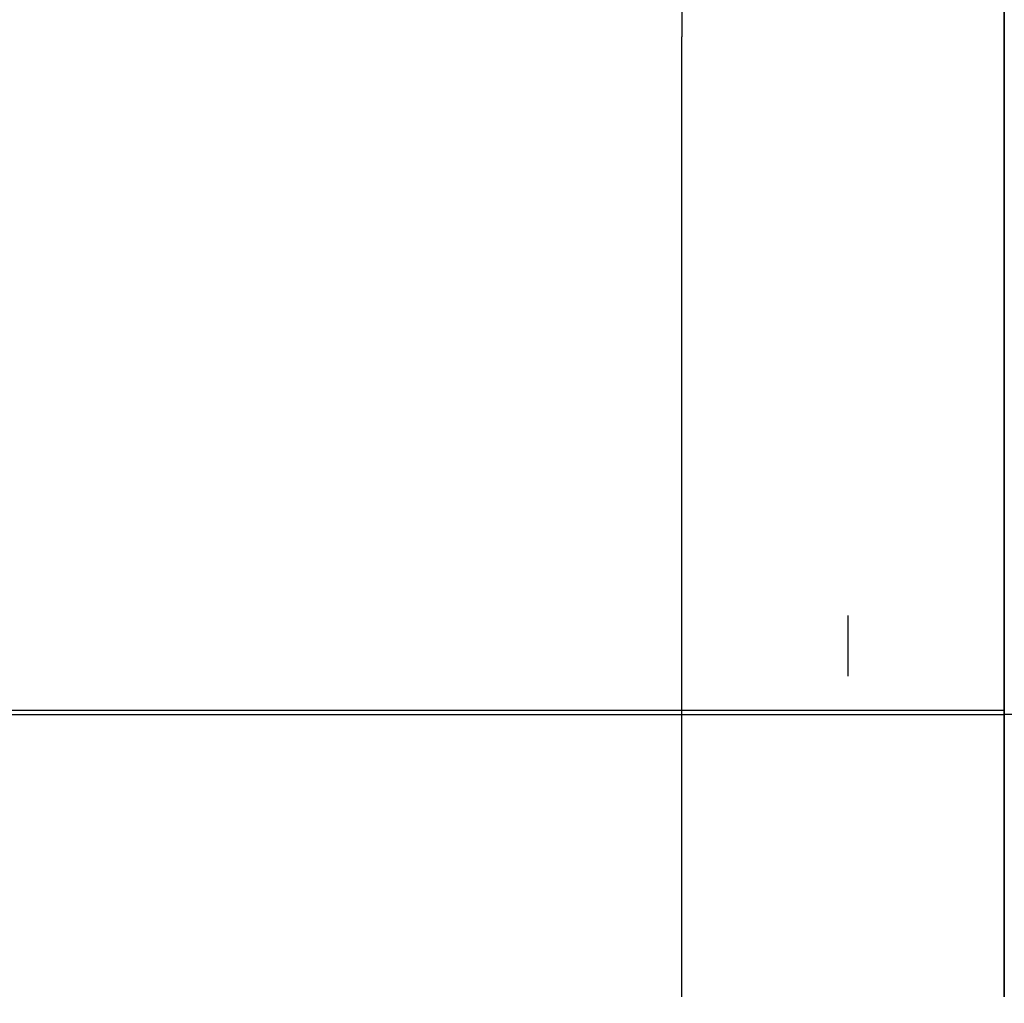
# Model space of a CAD drawing. Header units: millimetres. Extents: x -1030 to 192, y -442 to 180.
# Tile 74 of 256: x -725 to -419, y -431 to -126. Entities that reach past the tile are written whole.
import ezdxf

# ---------------------------------------------------------------- set-up
doc = ezdxf.new("R2010")
doc.units = ezdxf.units.MM
doc.header["$MEASUREMENT"] = 0
doc.layers.add('OVIDIO 120x60x72h', color=7, linetype='Continuous')

msp = doc.modelspace()

# ---------------------------------------------------------------- linework, layer by layer
at = {"layer": 'OVIDIO 120x60x72h'}
for points in [[(-519.11, 166.88), (-519.11, -131)], [(-519.11, 166.88), (-519.11, -131)], [(-419.11, -131), (-419.11, 166.88)], [(-419.11, 166.88), (-419.11, -131)], [(-519.11, -428.89), (-519.11, -131)], [(-519.11, -428.89), (-519.11, -131)], [(-419.11, -428.89), (-419.11, -131)], [(-419.11, -131), (-419.11, -428.89)], [(-467.58, -329.43), (-467.58, -310.55)], [(-467.58, -329.43), (-467.58, -310.55)], [(-419.11, -329.43), (-419.11, -310.55)], [(-419.11, -310.55), (-419.11, -329.43)], [(-419.11, -310.55), (-419.11, -329.43)], [(-419.11, -329.43), (-419.11, -310.55)], [(-419.11, -329.43), (-419.11, -310.55)], [(-419.11, -310.55), (-419.11, -329.43)], [(-928.01, -339.9), (-419.11, -339.9)], [(-928.01, -341.25), (-419.11, -341.25)], [(89.79, -341.25), (-419.11, -341.25)]]:
    msp.add_lwpolyline(points, dxfattribs=at)
at = {"layer": 'OVIDIO 120x60x72h', "extrusion": (1, 0, 0)}
for points in [[(48.54, 755.58), (-131, 755.58)], [(-131, 755.58), (48.54, 755.58)], [(-131, 755.58), (-310.55, 755.58)], [(-310.55, 755.58), (-131, 755.58)], [(-310.55, 755.58), (-310.55, 754.08)], [(-310.55, 755.58), (-310.55, 754.08)], [(-310.55, 754.08), (-310.55, 755.58)], [(-331.71, 754.17), (-331.67, 754.24), (-331.63, 754.32), (-331.58, 754.39), (-331.54, 754.46), (-331.49, 754.53), (-331.43, 754.6), (-331.38, 754.67), (-331.32, 754.74), (-331.26, 754.8), (-331.23, 754.84), (-331.2, 754.87), (-331.16, 754.9), (-331.13, 754.93), (-331.1, 754.96), (-331.06, 754.99), (-331.03, 755.01), (-330.99, 755.04), (-330.96, 755.07), (-330.92, 755.1), (-330.88, 755.12), (-330.85, 755.15), (-330.81, 755.17), (-330.77, 755.2), (-330.73, 755.22), (-330.69, 755.24), (-330.65, 755.27), (-330.61, 755.29), (-330.57, 755.31), (-330.53, 755.33), (-330.49, 755.35), (-330.45, 755.37), (-330.41, 755.38), (-330.37, 755.4), (-330.32, 755.42), (-330.28, 755.43), (-330.24, 755.45), (-330.2, 755.46), (-330.11, 755.48), (-330.03, 755.51), (-329.94, 755.53), (-329.85, 755.54), (-329.77, 755.56), (-329.68, 755.57), (-329.6, 755.57), (-329.51, 755.58), (-329.43, 755.58)], [(-330.37, 753.5), (-330.35, 753.53), (-330.33, 753.56), (-330.32, 753.59), (-330.3, 753.62), (-330.28, 753.65), (-330.25, 753.68), (-330.23, 753.7), (-330.21, 753.73), (-330.18, 753.76), (-330.17, 753.77), (-330.16, 753.79), (-330.14, 753.8), (-330.13, 753.81), (-330.12, 753.82), (-330.1, 753.83), (-330.09, 753.85), (-330.07, 753.86), (-330.06, 753.87), (-330.04, 753.88), (-330.03, 753.89), (-330.01, 753.9), (-330, 753.91), (-329.98, 753.92), (-329.96, 753.93), (-329.95, 753.94), (-329.93, 753.95), (-329.92, 753.96), (-329.9, 753.97), (-329.88, 753.98), (-329.87, 753.98), (-329.85, 753.99), (-329.83, 754), (-329.81, 754), (-329.8, 754.01), (-329.78, 754.02), (-329.76, 754.02), (-329.75, 754.03), (-329.71, 754.04), (-329.67, 754.05), (-329.64, 754.06), (-329.6, 754.06), (-329.57, 754.07), (-329.53, 754.07), (-329.5, 754.08), (-329.46, 754.08), (-329.43, 754.08)], [(-331.71, 754.17), (-331.67, 754.24), (-331.63, 754.32), (-331.58, 754.39), (-331.54, 754.46), (-331.49, 754.53), (-331.43, 754.6), (-331.38, 754.67), (-331.32, 754.74), (-331.26, 754.8), (-331.23, 754.84), (-331.2, 754.87), (-331.16, 754.9), (-331.13, 754.93), (-331.1, 754.96), (-331.06, 754.99), (-331.03, 755.01), (-330.99, 755.04), (-330.96, 755.07), (-330.92, 755.1), (-330.88, 755.12), (-330.85, 755.15), (-330.81, 755.17), (-330.77, 755.2), (-330.73, 755.22), (-330.69, 755.24), (-330.65, 755.27), (-330.61, 755.29), (-330.57, 755.31), (-330.53, 755.33), (-330.49, 755.35), (-330.45, 755.37), (-330.41, 755.38), (-330.37, 755.4), (-330.32, 755.42), (-330.28, 755.43), (-330.24, 755.45), (-330.2, 755.46), (-330.11, 755.48), (-330.03, 755.51), (-329.94, 755.53), (-329.85, 755.54), (-329.77, 755.56), (-329.68, 755.57), (-329.6, 755.57), (-329.51, 755.58), (-329.43, 755.58)], [(-329.43, 754.08), (-329.46, 754.08), (-329.5, 754.08), (-329.53, 754.07), (-329.57, 754.07), (-329.6, 754.06), (-329.64, 754.06), (-329.67, 754.05), (-329.71, 754.04), (-329.75, 754.03), (-329.76, 754.02), (-329.78, 754.02), (-329.8, 754.01), (-329.81, 754), (-329.83, 754), (-329.85, 753.99), (-329.87, 753.98), (-329.88, 753.98), (-329.9, 753.97), (-329.92, 753.96), (-329.93, 753.95), (-329.95, 753.94), (-329.96, 753.93), (-329.98, 753.92), (-330, 753.91), (-330.01, 753.9), (-330.03, 753.89), (-330.04, 753.88), (-330.06, 753.87), (-330.07, 753.86), (-330.09, 753.85), (-330.1, 753.83), (-330.12, 753.82), (-330.13, 753.81), (-330.14, 753.8), (-330.16, 753.79), (-330.17, 753.77), (-330.18, 753.76), (-330.21, 753.73), (-330.23, 753.7), (-330.25, 753.68), (-330.28, 753.65), (-330.3, 753.62), (-330.32, 753.59), (-330.33, 753.56), (-330.35, 753.53), (-330.37, 753.5)], [(-329.43, 755.58), (-428.89, 755.58)], [(-428.89, 755.58), (-329.43, 755.58)], [(-330.37, 753.5), (-330.35, 753.53), (-330.33, 753.56), (-330.32, 753.59), (-330.3, 753.62), (-330.28, 753.65), (-330.25, 753.68), (-330.23, 753.7), (-330.21, 753.73), (-330.18, 753.76), (-330.17, 753.77), (-330.16, 753.79), (-330.14, 753.8), (-330.13, 753.81), (-330.12, 753.82), (-330.1, 753.83), (-330.09, 753.85), (-330.07, 753.86), (-330.06, 753.87), (-330.04, 753.88), (-330.03, 753.89), (-330.01, 753.9), (-330, 753.91), (-329.98, 753.92), (-329.96, 753.93), (-329.95, 753.94), (-329.93, 753.95), (-329.92, 753.96), (-329.9, 753.97), (-329.88, 753.98), (-329.87, 753.98), (-329.85, 753.99), (-329.83, 754), (-329.81, 754), (-329.8, 754.01), (-329.78, 754.02), (-329.76, 754.02), (-329.75, 754.03), (-329.71, 754.04), (-329.67, 754.05), (-329.64, 754.06), (-329.6, 754.06), (-329.57, 754.07), (-329.53, 754.07), (-329.5, 754.08), (-329.46, 754.08), (-329.43, 754.08)], [(-329.43, 755.58), (-329.51, 755.58), (-329.6, 755.57), (-329.68, 755.57), (-329.77, 755.56), (-329.85, 755.54), (-329.94, 755.53), (-330.03, 755.51), (-330.11, 755.48), (-330.2, 755.46), (-330.24, 755.45), (-330.28, 755.43), (-330.32, 755.42), (-330.37, 755.4), (-330.41, 755.38), (-330.45, 755.37), (-330.49, 755.35), (-330.53, 755.33), (-330.57, 755.31), (-330.61, 755.29), (-330.65, 755.27), (-330.69, 755.24), (-330.73, 755.22), (-330.77, 755.2), (-330.81, 755.17), (-330.85, 755.15), (-330.88, 755.12), (-330.92, 755.1), (-330.96, 755.07), (-330.99, 755.04), (-331.03, 755.01), (-331.06, 754.99), (-331.1, 754.96), (-331.13, 754.93), (-331.16, 754.9), (-331.2, 754.87), (-331.23, 754.84), (-331.26, 754.8), (-331.32, 754.74), (-331.38, 754.67), (-331.43, 754.6), (-331.49, 754.53), (-331.54, 754.46), (-331.58, 754.39), (-331.63, 754.32), (-331.67, 754.24), (-331.71, 754.17)], [(-349.44, 715.35), (-330.37, 753.5)], [(-350.78, 716.03), (-331.71, 754.17)], [(-330.37, 753.5), (-349.44, 715.35)], [(-349.44, 715.35), (-330.37, 753.5)], [(-350.78, 716.03), (-331.71, 754.17)], [(-331.71, 754.17), (-350.78, 716.03)], [(-349.44, 715.35), (-349.46, 715.31), (-349.48, 715.27), (-349.51, 715.23), (-349.53, 715.19), (-349.56, 715.14), (-349.59, 715.1), (-349.62, 715.06), (-349.65, 715.03), (-349.68, 714.99), (-349.71, 714.95), (-349.74, 714.91), (-349.78, 714.87), (-349.81, 714.84), (-349.85, 714.8), (-349.88, 714.77), (-349.92, 714.74), (-349.96, 714.71), (-350, 714.67), (-350.03, 714.64), (-350.08, 714.61), (-350.12, 714.59), (-350.16, 714.56), (-350.2, 714.53), (-350.24, 714.51), (-350.28, 714.49), (-350.33, 714.46), (-350.37, 714.44), (-350.42, 714.42), (-350.46, 714.4), (-350.51, 714.38), (-350.55, 714.37), (-350.6, 714.35), (-350.64, 714.34), (-350.69, 714.32), (-350.73, 714.31), (-350.78, 714.3), (-350.83, 714.29), (-350.88, 714.28), (-350.92, 714.27), (-350.97, 714.27), (-351.02, 714.26), (-351.07, 714.26), (-351.12, 714.25), (-351.17, 714.25), (-351.22, 714.25), (-351.27, 714.25), (-351.32, 714.25), (-351.37, 714.25), (-351.42, 714.26), (-351.47, 714.26), (-351.52, 714.27), (-351.57, 714.28), (-351.61, 714.29), (-351.66, 714.3), (-351.71, 714.31), (-351.76, 714.32), (-351.81, 714.33), (-351.85, 714.35), (-351.9, 714.37), (-351.95, 714.38), (-351.99, 714.4), (-352.04, 714.42), (-352.08, 714.44), (-352.12, 714.46)], [(-350.78, 716.03), (-350.79, 716.01), (-350.79, 716), (-350.8, 715.99), (-350.8, 715.98), (-350.81, 715.97), (-350.82, 715.96), (-350.83, 715.95), (-350.83, 715.94), (-350.84, 715.93), (-350.85, 715.92), (-350.86, 715.91), (-350.86, 715.91), (-350.87, 715.9), (-350.88, 715.89), (-350.89, 715.88), (-350.9, 715.87), (-350.91, 715.86), (-350.92, 715.86), (-350.93, 715.85), (-350.94, 715.84), (-350.95, 715.83), (-350.96, 715.83), (-350.97, 715.82), (-350.98, 715.81), (-350.99, 715.81), (-351, 715.8), (-351.01, 715.8), (-351.03, 715.79), (-351.04, 715.79), (-351.05, 715.78), (-351.06, 715.78), (-351.07, 715.77), (-351.08, 715.77), (-351.09, 715.77), (-351.1, 715.76), (-351.12, 715.76), (-351.13, 715.76), (-351.14, 715.76), (-351.15, 715.75), (-351.16, 715.75), (-351.18, 715.75), (-351.19, 715.75), (-351.2, 715.75), (-351.21, 715.75), (-351.23, 715.75), (-351.24, 715.75), (-351.25, 715.75), (-351.26, 715.75), (-351.28, 715.75), (-351.29, 715.75), (-351.3, 715.75), (-351.31, 715.76), (-351.32, 715.76), (-351.34, 715.76), (-351.35, 715.76), (-351.36, 715.77), (-351.37, 715.77), (-351.38, 715.77), (-351.4, 715.78), (-351.41, 715.78), (-351.42, 715.79), (-351.43, 715.79), (-351.44, 715.8), (-351.45, 715.8)], [(-349.44, 715.35), (-349.46, 715.32), (-349.48, 715.28), (-349.5, 715.24), (-349.53, 715.2), (-349.55, 715.16), (-349.58, 715.12), (-349.6, 715.08), (-349.63, 715.04), (-349.66, 715.01), (-349.69, 714.97), (-349.72, 714.93), (-349.75, 714.9), (-349.79, 714.86), (-349.82, 714.83), (-349.86, 714.79), (-349.89, 714.76), (-349.93, 714.73), (-349.97, 714.69), (-350.01, 714.66), (-350.05, 714.63), (-350.09, 714.6), (-350.13, 714.58), (-350.18, 714.55), (-350.22, 714.52), (-350.27, 714.5), (-350.31, 714.47), (-350.36, 714.45), (-350.4, 714.43), (-350.45, 714.41), (-350.5, 714.39), (-350.55, 714.37), (-350.6, 714.35), (-350.65, 714.34), (-350.69, 714.32), (-350.74, 714.31), (-350.8, 714.3), (-350.85, 714.29), (-350.9, 714.28), (-350.95, 714.27), (-351, 714.26), (-351.05, 714.26), (-351.1, 714.25), (-351.15, 714.25), (-351.2, 714.25), (-351.25, 714.25), (-351.3, 714.25), (-351.35, 714.25), (-351.4, 714.26), (-351.45, 714.26), (-351.5, 714.27), (-351.55, 714.27), (-351.6, 714.28), (-351.64, 714.29), (-351.69, 714.3), (-351.74, 714.31), (-351.78, 714.33), (-351.83, 714.34), (-351.87, 714.36), (-351.92, 714.37), (-351.96, 714.39), (-352, 714.4), (-352.04, 714.42), (-352.08, 714.44), (-352.12, 714.46)], [(-352.12, 714.46), (-352.08, 714.44), (-352.04, 714.42), (-352, 714.4), (-351.96, 714.39), (-351.92, 714.37), (-351.87, 714.36), (-351.83, 714.34), (-351.78, 714.33), (-351.74, 714.31), (-351.69, 714.3), (-351.64, 714.29), (-351.6, 714.28), (-351.55, 714.27), (-351.5, 714.27), (-351.45, 714.26), (-351.4, 714.26), (-351.35, 714.25), (-351.3, 714.25), (-351.25, 714.25), (-351.2, 714.25), (-351.15, 714.25), (-351.1, 714.25), (-351.05, 714.26), (-351, 714.26), (-350.95, 714.27), (-350.9, 714.28), (-350.85, 714.29), (-350.8, 714.3), (-350.74, 714.31), (-350.69, 714.32), (-350.65, 714.34), (-350.6, 714.35), (-350.55, 714.37), (-350.5, 714.39), (-350.45, 714.41), (-350.4, 714.43), (-350.36, 714.45), (-350.31, 714.47), (-350.27, 714.5), (-350.22, 714.52), (-350.18, 714.55), (-350.13, 714.58), (-350.09, 714.6), (-350.05, 714.63), (-350.01, 714.66), (-349.97, 714.69), (-349.93, 714.73), (-349.89, 714.76), (-349.86, 714.79), (-349.82, 714.83), (-349.79, 714.86), (-349.75, 714.9), (-349.72, 714.93), (-349.69, 714.97), (-349.66, 715.01), (-349.63, 715.04), (-349.6, 715.08), (-349.58, 715.12), (-349.55, 715.16), (-349.53, 715.2), (-349.5, 715.24), (-349.48, 715.28), (-349.46, 715.32), (-349.44, 715.35)], [(-351.45, 715.8), (-351.44, 715.8), (-351.43, 715.79), (-351.42, 715.79), (-351.41, 715.78), (-351.4, 715.78), (-351.39, 715.78), (-351.38, 715.77), (-351.37, 715.77), (-351.36, 715.77), (-351.34, 715.76), (-351.33, 715.76), (-351.32, 715.76), (-351.31, 715.76), (-351.3, 715.75), (-351.28, 715.75), (-351.27, 715.75), (-351.26, 715.75), (-351.25, 715.75), (-351.23, 715.75), (-351.22, 715.75), (-351.21, 715.75), (-351.2, 715.75), (-351.18, 715.75), (-351.17, 715.75), (-351.16, 715.75), (-351.15, 715.76), (-351.13, 715.76), (-351.12, 715.76), (-351.11, 715.76), (-351.09, 715.77), (-351.08, 715.77), (-351.07, 715.77), (-351.06, 715.78), (-351.05, 715.78), (-351.03, 715.79), (-351.02, 715.79), (-351.01, 715.8), (-351, 715.8), (-350.99, 715.81), (-350.98, 715.82), (-350.97, 715.82), (-350.95, 715.83), (-350.94, 715.84), (-350.93, 715.85), (-350.92, 715.85), (-350.91, 715.86), (-350.9, 715.87), (-350.89, 715.88), (-350.89, 715.88), (-350.88, 715.89), (-350.87, 715.9), (-350.86, 715.91), (-350.85, 715.92), (-350.84, 715.93), (-350.84, 715.94), (-350.83, 715.95), (-350.82, 715.96), (-350.82, 715.97), (-350.81, 715.98), (-350.8, 715.99), (-350.8, 716), (-350.79, 716.01), (-350.79, 716.02), (-350.78, 716.03)], [(-350.78, 716.03), (-350.79, 716.02), (-350.79, 716.01), (-350.8, 716), (-350.8, 715.99), (-350.81, 715.98), (-350.82, 715.97), (-350.82, 715.96), (-350.83, 715.95), (-350.84, 715.94), (-350.84, 715.93), (-350.85, 715.92), (-350.86, 715.91), (-350.87, 715.9), (-350.88, 715.89), (-350.89, 715.88), (-350.89, 715.88), (-350.9, 715.87), (-350.91, 715.86), (-350.92, 715.85), (-350.93, 715.85), (-350.94, 715.84), (-350.95, 715.83), (-350.97, 715.82), (-350.98, 715.82), (-350.99, 715.81), (-351, 715.8), (-351.01, 715.8), (-351.02, 715.79), (-351.03, 715.79), (-351.05, 715.78), (-351.06, 715.78), (-351.07, 715.77), (-351.08, 715.77), (-351.09, 715.77), (-351.11, 715.76), (-351.12, 715.76), (-351.13, 715.76), (-351.15, 715.76), (-351.16, 715.75), (-351.17, 715.75), (-351.18, 715.75), (-351.2, 715.75), (-351.21, 715.75), (-351.22, 715.75), (-351.23, 715.75), (-351.25, 715.75), (-351.26, 715.75), (-351.27, 715.75), (-351.28, 715.75), (-351.3, 715.75), (-351.31, 715.76), (-351.32, 715.76), (-351.33, 715.76), (-351.34, 715.76), (-351.36, 715.77), (-351.37, 715.77), (-351.38, 715.77), (-351.39, 715.78), (-351.4, 715.78), (-351.41, 715.78), (-351.42, 715.79), (-351.43, 715.79), (-351.44, 715.8), (-351.45, 715.8)], [(-429.11, 754.63), (-351.45, 715.8)], [(-429.78, 753.29), (-352.12, 714.46)], [(-429.11, 754.63), (-351.45, 715.8)], [(-351.45, 715.8), (-429.11, 754.63)], [(-352.12, 714.46), (-429.78, 753.29)], [(-429.78, 753.29), (-352.12, 714.46)], [(-428.89, 757.08), (-428.93, 757.08), (-428.97, 757.08), (-429.01, 757.07), (-429.05, 757.07), (-429.09, 757.07), (-429.13, 757.06), (-429.17, 757.06), (-429.21, 757.05), (-429.25, 757.05), (-429.29, 757.04), (-429.33, 757.03), (-429.37, 757.02), (-429.41, 757.01), (-429.45, 757), (-429.49, 756.99), (-429.53, 756.97), (-429.57, 756.96), (-429.61, 756.94), (-429.65, 756.93), (-429.69, 756.91), (-429.73, 756.89), (-429.77, 756.87), (-429.81, 756.85), (-429.84, 756.83), (-429.88, 756.81), (-429.92, 756.79), (-429.96, 756.77), (-429.99, 756.74), (-430.03, 756.72), (-430.06, 756.7), (-430.1, 756.67), (-430.13, 756.64), (-430.17, 756.62), (-430.2, 756.59), (-430.23, 756.56), (-430.26, 756.53), (-430.29, 756.5), (-430.33, 756.47), (-430.35, 756.44), (-430.38, 756.4), (-430.41, 756.37), (-430.44, 756.34), (-430.47, 756.31), (-430.49, 756.27), (-430.52, 756.24), (-430.54, 756.2), (-430.56, 756.17), (-430.59, 756.13), (-430.61, 756.1), (-430.63, 756.06), (-430.65, 756.02), (-430.67, 755.99), (-430.69, 755.95), (-430.7, 755.91), (-430.72, 755.88), (-430.74, 755.84), (-430.75, 755.8), (-430.77, 755.76), (-430.78, 755.73), (-430.79, 755.69), (-430.8, 755.65), (-430.81, 755.61), (-430.82, 755.58), (-430.83, 755.54), (-430.84, 755.5), (-430.85, 755.46), (-430.86, 755.42), (-430.86, 755.38), (-430.87, 755.35), (-430.87, 755.31), (-430.88, 755.27), (-430.88, 755.23), (-430.88, 755.19), (-430.89, 755.15), (-430.89, 755.1), (-430.89, 755.06), (-430.89, 755.02), (-430.88, 754.98), (-430.88, 754.94), (-430.88, 754.9), (-430.87, 754.85), (-430.87, 754.81), (-430.86, 754.77), (-430.86, 754.73), (-430.85, 754.69), (-430.84, 754.65), (-430.83, 754.6), (-430.82, 754.56), (-430.81, 754.52), (-430.79, 754.48), (-430.78, 754.44), (-430.77, 754.4), (-430.75, 754.36), (-430.74, 754.32), (-430.72, 754.28), (-430.7, 754.24), (-430.68, 754.2), (-430.66, 754.16), (-430.64, 754.12), (-430.62, 754.08), (-430.6, 754.04), (-430.58, 754.01), (-430.55, 753.97), (-430.53, 753.94), (-430.5, 753.9), (-430.48, 753.87), (-430.45, 753.83), (-430.42, 753.8), (-430.4, 753.77), (-430.37, 753.73), (-430.34, 753.7), (-430.31, 753.67), (-430.28, 753.64), (-430.25, 753.61), (-430.22, 753.59), (-430.19, 753.56), (-430.15, 753.53), (-430.12, 753.5), (-430.09, 753.48), (-430.06, 753.46), (-430.02, 753.43), (-429.99, 753.41), (-429.95, 753.39), (-429.92, 753.37), (-429.89, 753.35), (-429.85, 753.33), (-429.82, 753.31), (-429.78, 753.29)], [(-428.89, 755.58), (-428.9, 755.58), (-428.91, 755.58), (-428.92, 755.58), (-428.93, 755.58), (-428.94, 755.58), (-428.95, 755.57), (-428.96, 755.57), (-428.97, 755.57), (-428.98, 755.57), (-428.99, 755.57), (-429, 755.57), (-429.01, 755.56), (-429.02, 755.56), (-429.03, 755.56), (-429.04, 755.56), (-429.05, 755.55), (-429.06, 755.55), (-429.07, 755.54), (-429.08, 755.54), (-429.09, 755.54), (-429.1, 755.53), (-429.11, 755.53), (-429.12, 755.52), (-429.13, 755.52), (-429.14, 755.51), (-429.14, 755.51), (-429.15, 755.5), (-429.16, 755.49), (-429.17, 755.49), (-429.18, 755.48), (-429.19, 755.48), (-429.2, 755.47), (-429.21, 755.46), (-429.21, 755.46), (-429.22, 755.45), (-429.23, 755.44), (-429.24, 755.43), (-429.25, 755.43), (-429.25, 755.42), (-429.26, 755.41), (-429.27, 755.4), (-429.27, 755.39), (-429.28, 755.39), (-429.29, 755.38), (-429.29, 755.37), (-429.3, 755.36), (-429.31, 755.35), (-429.31, 755.34), (-429.32, 755.33), (-429.32, 755.32), (-429.33, 755.31), (-429.33, 755.31), (-429.34, 755.3), (-429.34, 755.29), (-429.35, 755.28), (-429.35, 755.27), (-429.35, 755.26), (-429.36, 755.25), (-429.36, 755.24), (-429.36, 755.23), (-429.37, 755.22), (-429.37, 755.21), (-429.37, 755.2), (-429.37, 755.19), (-429.38, 755.18), (-429.38, 755.17), (-429.38, 755.16), (-429.38, 755.15), (-429.38, 755.15), (-429.38, 755.14), (-429.38, 755.13), (-429.39, 755.12), (-429.39, 755.11), (-429.39, 755.1), (-429.39, 755.08), (-429.39, 755.07), (-429.39, 755.06), (-429.39, 755.05), (-429.39, 755.04), (-429.38, 755.03), (-429.38, 755.02), (-429.38, 755.01), (-429.38, 755), (-429.38, 754.99), (-429.38, 754.98), (-429.37, 754.97), (-429.37, 754.96), (-429.37, 754.95), (-429.37, 754.94), (-429.36, 754.93), (-429.36, 754.92), (-429.36, 754.91), (-429.35, 754.9), (-429.35, 754.89), (-429.34, 754.88), (-429.34, 754.87), (-429.34, 754.86), (-429.33, 754.85), (-429.33, 754.84), (-429.32, 754.83), (-429.31, 754.82), (-429.31, 754.81), (-429.3, 754.8), (-429.3, 754.79), (-429.29, 754.78), (-429.28, 754.78), (-429.28, 754.77), (-429.27, 754.76), (-429.26, 754.75), (-429.26, 754.74), (-429.25, 754.73), (-429.24, 754.73), (-429.23, 754.72), (-429.23, 754.71), (-429.22, 754.7), (-429.21, 754.7), (-429.2, 754.69), (-429.2, 754.68), (-429.19, 754.68), (-429.18, 754.67), (-429.17, 754.67), (-429.16, 754.66), (-429.15, 754.66), (-429.14, 754.65), (-429.14, 754.65), (-429.13, 754.64), (-429.12, 754.64), (-429.11, 754.63)], [(-429.78, 753.29), (-429.82, 753.31), (-429.85, 753.33), (-429.88, 753.35), (-429.92, 753.37), (-429.95, 753.39), (-429.99, 753.41), (-430.02, 753.43), (-430.05, 753.45), (-430.09, 753.48), (-430.12, 753.5), (-430.15, 753.53), (-430.18, 753.56), (-430.21, 753.58), (-430.25, 753.61), (-430.28, 753.64), (-430.31, 753.67), (-430.34, 753.7), (-430.36, 753.73), (-430.39, 753.76), (-430.42, 753.79), (-430.45, 753.83), (-430.47, 753.86), (-430.5, 753.9), (-430.52, 753.93), (-430.55, 753.97), (-430.57, 754), (-430.6, 754.04), (-430.62, 754.08), (-430.64, 754.11), (-430.66, 754.15), (-430.68, 754.19), (-430.7, 754.23), (-430.72, 754.27), (-430.73, 754.31), (-430.75, 754.35), (-430.76, 754.39), (-430.78, 754.43), (-430.79, 754.47), (-430.81, 754.51), (-430.82, 754.56), (-430.83, 754.6), (-430.84, 754.64), (-430.85, 754.68), (-430.85, 754.72), (-430.86, 754.77), (-430.87, 754.81), (-430.87, 754.85), (-430.88, 754.89), (-430.88, 754.93), (-430.88, 754.98), (-430.89, 755.02), (-430.89, 755.06), (-430.89, 755.1), (-430.89, 755.14), (-430.88, 755.18), (-430.88, 755.22), (-430.88, 755.26), (-430.87, 755.3), (-430.87, 755.34), (-430.86, 755.38), (-430.86, 755.42), (-430.85, 755.46), (-430.84, 755.5), (-430.83, 755.54), (-430.82, 755.58), (-430.81, 755.61), (-430.8, 755.65), (-430.79, 755.69), (-430.78, 755.73), (-430.77, 755.76), (-430.75, 755.8), (-430.74, 755.84), (-430.72, 755.88), (-430.7, 755.92), (-430.69, 755.95), (-430.67, 755.99), (-430.65, 756.03), (-430.63, 756.06), (-430.61, 756.1), (-430.58, 756.14), (-430.56, 756.17), (-430.54, 756.21), (-430.51, 756.24), (-430.49, 756.28), (-430.46, 756.31), (-430.44, 756.34), (-430.41, 756.38), (-430.38, 756.41), (-430.35, 756.44), (-430.32, 756.47), (-430.29, 756.5), (-430.26, 756.53), (-430.23, 756.56), (-430.19, 756.59), (-430.16, 756.62), (-430.13, 756.65), (-430.09, 756.67), (-430.06, 756.7), (-430.02, 756.72), (-429.99, 756.75), (-429.95, 756.77), (-429.91, 756.79), (-429.88, 756.82), (-429.84, 756.84), (-429.8, 756.86), (-429.76, 756.88), (-429.72, 756.89), (-429.68, 756.91), (-429.64, 756.93), (-429.61, 756.94), (-429.57, 756.96), (-429.53, 756.97), (-429.49, 756.99), (-429.45, 757), (-429.4, 757.01), (-429.36, 757.02), (-429.32, 757.03), (-429.28, 757.04), (-429.24, 757.05), (-429.2, 757.05), (-429.16, 757.06), (-429.12, 757.06), (-429.08, 757.07), (-429.04, 757.07), (-429, 757.07), (-428.96, 757.08), (-428.93, 757.08), (-428.89, 757.08)], [(-428.89, 755.58), (-428.9, 755.58), (-428.91, 755.58), (-428.92, 755.58), (-428.93, 755.58), (-428.94, 755.58), (-428.95, 755.57), (-428.96, 755.57), (-428.97, 755.57), (-428.98, 755.57), (-428.99, 755.57), (-429, 755.57), (-429.01, 755.56), (-429.02, 755.56), (-429.03, 755.56), (-429.04, 755.56), (-429.05, 755.55), (-429.06, 755.55), (-429.07, 755.54), (-429.08, 755.54), (-429.09, 755.54), (-429.1, 755.53), (-429.11, 755.53), (-429.11, 755.52), (-429.12, 755.52), (-429.13, 755.51), (-429.14, 755.51), (-429.15, 755.5), (-429.16, 755.5), (-429.17, 755.49), (-429.18, 755.48), (-429.19, 755.48), (-429.2, 755.47), (-429.21, 755.46), (-429.21, 755.46), (-429.22, 755.45), (-429.23, 755.44), (-429.24, 755.43), (-429.24, 755.43), (-429.25, 755.42), (-429.26, 755.41), (-429.27, 755.4), (-429.27, 755.39), (-429.28, 755.39), (-429.29, 755.38), (-429.29, 755.37), (-429.3, 755.36), (-429.3, 755.35), (-429.31, 755.34), (-429.32, 755.33), (-429.32, 755.32), (-429.33, 755.32), (-429.33, 755.31), (-429.34, 755.3), (-429.34, 755.29), (-429.34, 755.28), (-429.35, 755.27), (-429.35, 755.26), (-429.36, 755.25), (-429.36, 755.24), (-429.36, 755.23), (-429.37, 755.22), (-429.37, 755.21), (-429.37, 755.2), (-429.37, 755.19), (-429.37, 755.18), (-429.38, 755.17), (-429.38, 755.16), (-429.38, 755.15), (-429.38, 755.15), (-429.38, 755.14), (-429.38, 755.13), (-429.38, 755.11), (-429.39, 755.1), (-429.39, 755.09), (-429.39, 755.08), (-429.39, 755.07), (-429.39, 755.06), (-429.39, 755.05), (-429.38, 755.04), (-429.38, 755.03), (-429.38, 755.02), (-429.38, 755.01), (-429.38, 755), (-429.38, 754.99), (-429.38, 754.98), (-429.37, 754.97), (-429.37, 754.96), (-429.37, 754.95), (-429.37, 754.94), (-429.36, 754.93), (-429.36, 754.92), (-429.36, 754.91), (-429.35, 754.9), (-429.35, 754.89), (-429.34, 754.88), (-429.34, 754.87), (-429.33, 754.86), (-429.33, 754.85), (-429.32, 754.84), (-429.32, 754.83), (-429.31, 754.82), (-429.31, 754.81), (-429.3, 754.8), (-429.3, 754.79), (-429.29, 754.78), (-429.28, 754.77), (-429.28, 754.77), (-429.27, 754.76), (-429.26, 754.75), (-429.26, 754.74), (-429.25, 754.73), (-429.24, 754.73), (-429.23, 754.72), (-429.23, 754.71), (-429.22, 754.7), (-429.21, 754.7), (-429.2, 754.69), (-429.19, 754.69), (-429.19, 754.68), (-429.18, 754.67), (-429.17, 754.67), (-429.16, 754.66), (-429.15, 754.66), (-429.14, 754.65), (-429.14, 754.65), (-429.13, 754.64), (-429.12, 754.64), (-429.11, 754.63)], [(-428.89, 757.08), (-428.93, 757.08), (-428.96, 757.08), (-429, 757.07), (-429.04, 757.07), (-429.08, 757.07), (-429.12, 757.06), (-429.16, 757.06), (-429.2, 757.05), (-429.24, 757.05), (-429.28, 757.04), (-429.32, 757.03), (-429.36, 757.02), (-429.4, 757.01), (-429.45, 757), (-429.49, 756.99), (-429.53, 756.97), (-429.57, 756.96), (-429.61, 756.94), (-429.64, 756.93), (-429.68, 756.91), (-429.72, 756.89), (-429.76, 756.88), (-429.8, 756.86), (-429.84, 756.84), (-429.88, 756.82), (-429.91, 756.79), (-429.95, 756.77), (-429.99, 756.75), (-430.02, 756.72), (-430.06, 756.7), (-430.09, 756.67), (-430.13, 756.65), (-430.16, 756.62), (-430.19, 756.59), (-430.23, 756.56), (-430.26, 756.53), (-430.29, 756.5), (-430.32, 756.47), (-430.35, 756.44), (-430.38, 756.41), (-430.41, 756.38), (-430.44, 756.34), (-430.46, 756.31), (-430.49, 756.28), (-430.51, 756.24), (-430.54, 756.21), (-430.56, 756.17), (-430.58, 756.14), (-430.61, 756.1), (-430.63, 756.06), (-430.65, 756.03), (-430.67, 755.99), (-430.69, 755.95), (-430.7, 755.92), (-430.72, 755.88), (-430.74, 755.84), (-430.75, 755.8), (-430.77, 755.76), (-430.78, 755.73), (-430.79, 755.69), (-430.8, 755.65), (-430.81, 755.61), (-430.82, 755.58), (-430.83, 755.54), (-430.84, 755.5), (-430.85, 755.46), (-430.86, 755.42), (-430.86, 755.38), (-430.87, 755.34), (-430.87, 755.3), (-430.88, 755.26), (-430.88, 755.22), (-430.88, 755.18), (-430.89, 755.14), (-430.89, 755.1), (-430.89, 755.06), (-430.89, 755.02), (-430.88, 754.98), (-430.88, 754.93), (-430.88, 754.89), (-430.87, 754.85), (-430.87, 754.81), (-430.86, 754.77), (-430.85, 754.72), (-430.85, 754.68), (-430.84, 754.64), (-430.83, 754.6), (-430.82, 754.56), (-430.81, 754.51), (-430.79, 754.47), (-430.78, 754.43), (-430.76, 754.39), (-430.75, 754.35), (-430.73, 754.31), (-430.72, 754.27), (-430.7, 754.23), (-430.68, 754.19), (-430.66, 754.15), (-430.64, 754.11), (-430.62, 754.08), (-430.6, 754.04), (-430.57, 754), (-430.55, 753.97), (-430.52, 753.93), (-430.5, 753.9), (-430.47, 753.86), (-430.45, 753.83), (-430.42, 753.79), (-430.39, 753.76), (-430.36, 753.73), (-430.34, 753.7), (-430.31, 753.67), (-430.28, 753.64), (-430.25, 753.61), (-430.21, 753.58), (-430.18, 753.56), (-430.15, 753.53), (-430.12, 753.5), (-430.09, 753.48), (-430.05, 753.45), (-430.02, 753.43), (-429.99, 753.41), (-429.95, 753.39), (-429.92, 753.37), (-429.88, 753.35), (-429.85, 753.33), (-429.82, 753.31), (-429.78, 753.29)], [(-429.11, 754.63), (-429.12, 754.64), (-429.13, 754.64), (-429.14, 754.65), (-429.14, 754.65), (-429.15, 754.66), (-429.16, 754.66), (-429.17, 754.67), (-429.18, 754.67), (-429.19, 754.68), (-429.19, 754.69), (-429.2, 754.69), (-429.21, 754.7), (-429.22, 754.7), (-429.23, 754.71), (-429.23, 754.72), (-429.24, 754.73), (-429.25, 754.73), (-429.26, 754.74), (-429.26, 754.75), (-429.27, 754.76), (-429.28, 754.77), (-429.28, 754.77), (-429.29, 754.78), (-429.3, 754.79), (-429.3, 754.8), (-429.31, 754.81), (-429.31, 754.82), (-429.32, 754.83), (-429.32, 754.84), (-429.33, 754.85), (-429.33, 754.86), (-429.34, 754.87), (-429.34, 754.88), (-429.35, 754.89), (-429.35, 754.9), (-429.36, 754.91), (-429.36, 754.92), (-429.36, 754.93), (-429.37, 754.94), (-429.37, 754.95), (-429.37, 754.96), (-429.37, 754.97), (-429.38, 754.98), (-429.38, 754.99), (-429.38, 755), (-429.38, 755.01), (-429.38, 755.02), (-429.38, 755.03), (-429.38, 755.04), (-429.39, 755.05), (-429.39, 755.06), (-429.39, 755.07), (-429.39, 755.08), (-429.39, 755.09), (-429.39, 755.1), (-429.38, 755.11), (-429.38, 755.13), (-429.38, 755.14), (-429.38, 755.15), (-429.38, 755.15), (-429.38, 755.16), (-429.38, 755.17), (-429.37, 755.18), (-429.37, 755.19), (-429.37, 755.2), (-429.37, 755.21), (-429.37, 755.22), (-429.36, 755.23), (-429.36, 755.24), (-429.36, 755.25), (-429.35, 755.26), (-429.35, 755.27), (-429.34, 755.28), (-429.34, 755.29), (-429.34, 755.3), (-429.33, 755.31), (-429.33, 755.32), (-429.32, 755.32), (-429.32, 755.33), (-429.31, 755.34), (-429.3, 755.35), (-429.3, 755.36), (-429.29, 755.37), (-429.29, 755.38), (-429.28, 755.39), (-429.27, 755.39), (-429.27, 755.4), (-429.26, 755.41), (-429.25, 755.42), (-429.24, 755.43), (-429.24, 755.43), (-429.23, 755.44), (-429.22, 755.45), (-429.21, 755.46), (-429.21, 755.46), (-429.2, 755.47), (-429.19, 755.48), (-429.18, 755.48), (-429.17, 755.49), (-429.16, 755.5), (-429.15, 755.5), (-429.14, 755.51), (-429.13, 755.51), (-429.12, 755.52), (-429.11, 755.52), (-429.11, 755.53), (-429.1, 755.53), (-429.09, 755.54), (-429.08, 755.54), (-429.07, 755.54), (-429.06, 755.55), (-429.05, 755.55), (-429.04, 755.56), (-429.03, 755.56), (-429.02, 755.56), (-429.01, 755.56), (-429, 755.57), (-428.99, 755.57), (-428.98, 755.57), (-428.97, 755.57), (-428.96, 755.57), (-428.95, 755.57), (-428.94, 755.58), (-428.93, 755.58), (-428.92, 755.58), (-428.91, 755.58), (-428.9, 755.58), (-428.89, 755.58)]]:
    msp.add_lwpolyline(points, dxfattribs=at)
at = {"layer": 'OVIDIO 120x60x72h', "extrusion": (0, 1, 0)}
for points in [[(419.11, 757.08), (1016.99, 757.08)], [(1016.99, 757.08), (419.11, 757.08)], [(898.66, 755.58), (419.11, 755.58)], [(419.11, 755.58), (898.66, 755.58)], [(-178.77, 757.08), (419.11, 757.08)], [(419.11, 755.58), (-60.43, 755.58)], [(-60.43, 755.58), (419.11, 755.58)], [(419.11, 757.08), (-178.77, 757.08)], [(385.33, 693.16), (842.87, 693.16)], [(385.33, 694.33), (842.87, 694.33)], [(419.11, 754.08), (892.27, 754.08)], [(892.27, 755.58), (419.11, 755.58)], [(892.27, 754.83), (419.11, 754.83)], [(419.11, 755.58), (892.27, 755.58)], [(892.27, 754.08), (419.11, 754.08)], [(419.11, 754.08), (-54.05, 754.08)], [(419.11, 755.58), (-54.05, 755.58)], [(-54.05, 754.08), (419.11, 754.08)], [(-54.05, 754.83), (419.11, 754.83)], [(-54.05, 755.58), (419.11, 755.58)], [(906.68, 755.58), (419.11, 755.58)], [(906.68, 754.08), (419.11, 754.08)], [(-68.46, 754.08), (419.11, 754.08)], [(-68.46, 755.58), (419.11, 755.58)], [(419.11, 755.58), (916.04, 755.58)], [(916.04, 755.58), (419.11, 755.58)], [(419.11, 754.08), (916.04, 754.08)], [(916.04, 754.08), (419.11, 754.08)], [(419.11, 754.08), (-77.82, 754.08)], [(-77.82, 754.08), (419.11, 754.08)], [(419.11, 755.58), (-77.82, 755.58)], [(-77.82, 755.58), (419.11, 755.58)], [(917.44, 753.5), (419.11, 753.5)], [(419.11, 753.5), (917.44, 753.5)], [(917.44, 754.17), (419.11, 754.17)], [(419.11, 754.17), (917.44, 754.17)], [(419.11, 753.5), (-79.22, 753.5)], [(-79.22, 753.5), (419.11, 753.5)], [(-79.22, 754.17), (419.11, 754.17)], [(419.11, 754.17), (-79.22, 754.17)], [(865.69, 715.35), (419.11, 715.35)], [(419.11, 715.35), (865.69, 715.35)], [(419.11, 714.35), (865.69, 714.35)], [(865.69, 716.03), (419.11, 716.03)], [(419.11, 716.03), (865.69, 716.03)], [(419.11, 715.77), (865.69, 715.77)], [(419.11, 715.35), (-27.47, 715.35)], [(-27.47, 715.35), (419.11, 715.35)], [(419.11, 714.35), (-27.47, 714.35)], [(-27.47, 716.03), (419.11, 716.03)], [(419.11, 716.03), (-27.47, 716.03)], [(419.11, 715.77), (-27.47, 715.77)], [(865.69, 715.8), (419.11, 715.8)], [(419.11, 715.8), (865.69, 715.8)], [(865.69, 714.46), (419.11, 714.46)], [(419.11, 714.46), (865.69, 714.46)], [(419.11, 715.8), (-27.47, 715.8)], [(-27.47, 715.8), (419.11, 715.8)], [(419.11, 714.46), (-27.47, 714.46)], [(-27.47, 714.46), (419.11, 714.46)], [(419.11, 735.22), (931.14, 735.22)], [(419.11, 733.87), (931.14, 733.87)], [(419.11, 735.22), (-92.91, 735.22)], [(419.11, 733.87), (-92.91, 733.87)], [(419.11, 757.08), (1003.79, 757.08)], [(1003.79, 755.58), (419.11, 755.58)], [(1003.79, 757.08), (419.11, 757.08)], [(419.11, 755.58), (1003.79, 755.58)], [(1003.79, 755.19), (419.11, 755.19)], [(1003.41, 753.29), (419.11, 753.29)], [(419.11, 753.29), (1003.41, 753.29)], [(419.11, 757.08), (-165.57, 757.08)], [(-165.57, 755.58), (419.11, 755.58)], [(-165.57, 757.08), (419.11, 757.08)], [(419.11, 755.58), (-165.57, 755.58)], [(-165.57, 755.19), (419.11, 755.19)], [(419.11, 753.29), (-165.19, 753.29)], [(-165.19, 753.29), (419.11, 753.29)], [(1003.79, 755.54), (419.11, 755.54)], [(-165.57, 755.54), (419.11, 755.54)]]:
    msp.add_lwpolyline(points, dxfattribs=at)
at = {"layer": 'OVIDIO 120x60x72h', "extrusion": (-7.53877e-07, 1, 0)}
for points in [[(419.11, 754.63), (1003.41, 754.63)], [(1003.41, 754.63), (419.11, 754.63)]]:
    msp.add_lwpolyline(points, dxfattribs=at)
at = {"layer": 'OVIDIO 120x60x72h', "extrusion": (7.53877e-07, 1, 0)}
for points in [[(419.11, 754.63), (-165.19, 754.63)], [(-165.19, 754.63), (419.11, 754.63)]]:
    msp.add_lwpolyline(points, dxfattribs=at)

doc.saveas('drawing.dxf')
